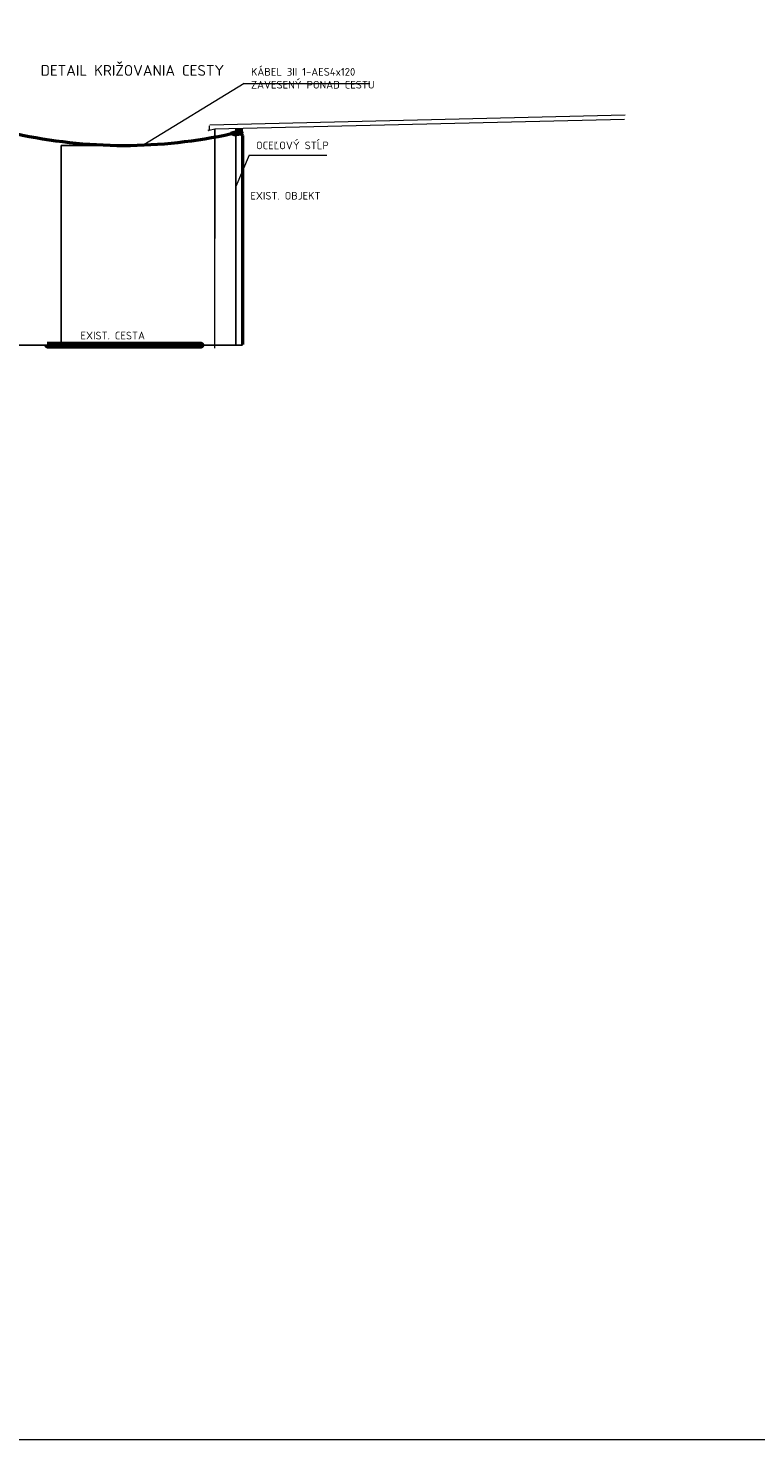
# Model space of a CAD drawing. Header units: millimetres. Extents: x 8443 to 3050451, y 28745 to 1899299.
# Tile 6 of 10: x 2492686 to 2516286, y 1712809 to 1758577. Entities that reach past the tile are written whole.
import ezdxf
from ezdxf.enums import TextEntityAlignment as Align

# ---------------------------------------------------------------- set-up
doc = ezdxf.new("R2010")
doc.units = ezdxf.units.MM
doc.header["$LTSCALE"] = 20
for name, color, linetype, lineweight in [('CKBUBLINY', 1, 'Continuous', 18), ('ELEKTRO', 3, 'Continuous', 25), ('Interior - Furniture _Pen_No__4', 102, 'Continuous', 20), ('Shell - Roof_Pen_No__92', 252, 'Continuous', 13), ('Structural - Bearing_Pen_No__87', 251, 'Continuous', 20)]:
    doc.layers.add(name, color=color, linetype=linetype, lineweight=lineweight)
doc.layers.add('KOTY', color=7, linetype='Continuous')
doc.styles.add('ISOCP3', font='isocpeur.ttf')
doc.styles.add('Roman', font='txt')
doc.styles.get("Standard").update_dxf_attribs({"font": 'calibri.ttf', "width": 0.8})
doc.dimstyles.new('ISO-25', dxfattribs={"dimtxt": 2.5, "dimasz": 2.5, "dimexe": 1.25, "dimexo": 0.625, "dimtad": 1, "dimtxsty": 'Standard', "dimcen": 2.5, "dimadec": 0, "dimazin": 0, "dimtfac": 1, "dimtmove": 0, "dimatfit": 3, "dimfxl": 1, "dimarcsym": 0})

# ---------------------------------------------------------------- blocks, each defined once
blk = doc.blocks.new('_Open')
at = {"color": 0, "lineweight": -2}
for p, q in [((-1, 0.2), (0, 0)), ((-1, -0.2), (0, 0)), ((0, 0), (-1, 0))]:
    blk.add_line(p, q, dxfattribs=at)
blk = doc.blocks.new('*D81')
at = {"layer": 'Defpoints', "color": 0, "transparency": 16777216}
for p in [(2495782, 1754779), (2493757, 1748290), (2494307, 1748290)]:
    blk.add_point(p, dxfattribs=at)
at = {"layer": 'KOTY', "color": 0, "lineweight": -2, "transparency": 16777216}
for p, q in [((2495782, 1754779), (2493756, 1754779)), ((2493757, 1754774), (2493757, 1748295)), ((2494306, 1748290), (2493756, 1748290))]:
    blk.add_line(p, q, dxfattribs=at)
at = {"layer": 'KOTY', "color": 0, "lineweight": -2, "transparency": 16777216, "xscale": 5, "yscale": 5, "zscale": 5}
for p, rotation in [((2493757, 1754779), 90), ((2493757, 1748290), 270)]:
    blk.add_blockref('_Open', p, dxfattribs=dict(at, rotation=rotation))
at = {"layer": 'KOTY', "color": 0, "transparency": 16777216, "insert": (2493753, 1751535), "char_height": 2.5, "attachment_point": 5, "rotation": 90, "style": 'ISOCP3'}
blk.add_mtext('min. 6m \\PNAD ÚROVŇOU CESTY', dxfattribs=at)

msp = doc.modelspace()

# ---------------------------------------------------------------- linework, layer by layer
at = {"color": 5, "lineweight": 50}
msp.add_line((2499634.723, 1755097.912), (2499639.071, 1748325.079), dxfattribs=at)
at = {"color": 8}
for p, q in [((2492124.234, 1748300.405), (2493303.498, 1748300.405)), ((2499422.762, 1748300.405), (2498303.498, 1748300.405))]:
    msp.add_line(p, q, dxfattribs=at)
msp.add_lwpolyline([(2499422.762, 1748300.405), (2499622.762, 1748300.405), (2499622.762, 1755300.405), (2499422.762, 1755300.405)], close=True)
at = {"color": 5, "lineweight": 50}
msp.add_lwpolyline([(2499631.311, 1755220.162), (2499410.145, 1755220.162), (2499410.145, 1755197.411), (2499631.311, 1755197.411)], close=True, dxfattribs=at)
at = {"color": 8, "lineweight": 100}
msp.add_lwpolyline([(2493303.498, 1748310.405), (2493303.498, 1748290.405), (2498303.498, 1748290.405), (2498303.498, 1748310.405)], close=True, dxfattribs=at)
at = {"color": 5, "lineweight": 50}
msp.add_arc((2495782.19, 1771026.89), 16248.203, 257.5532681, 282.4467319, dxfattribs=at)
for points in [[(2499312.916, 1755180.238), (2499319.617, 1755157.413), (2499293.915, 1755149.866), (2499284.8, 1755180.908), (2499296.581, 1755184.367)], [(2499283.409, 1755162.389), (2499380.542, 1755129.641), (2499610.145, 1755129.641), (2499634.723, 1755097.912)], [(2499410.145, 1755208.786), (2499312.916, 1755180.238)]]:
    msp.add_spline(points, degree=3, dxfattribs=at)
at = {"layer": 'CKBUBLINY'}
msp.add_lwpolyline([(2431257.525, 1795298.015), (2564664.749, 1795298.015), (2564664.749, 1712808.751), (2431257.525, 1712808.751)], close=True, dxfattribs=at)
at = {"layer": 'ELEKTRO', "color": 7, "lineweight": 18}
for p, q in [((2499690.998, 1756781.914), (2496438.702, 1754791.955)), ((2499690.998, 1756781.914), (2503762.512, 1756781.914)), ((2499853.607, 1754457.389), (2499422.762, 1753440.919)), ((2499853.607, 1754457.389), (2502377.082, 1754457.389))]:
    msp.add_line(p, q, dxfattribs=at)
at = {"layer": 'Interior - Furniture _Pen_No__4', "color": 8, "linetype": 'Continuous', "lineweight": 20}
for p, q in [((2498525.281, 1755261.178), (2498531.98, 1755261.178)), ((2498531.98, 1755261.178), (2498531.98, 1755278.726))]:
    msp.add_line(p, q, dxfattribs=at)
at = {"layer": 'Shell - Roof_Pen_No__92', "color": 8, "linetype": 'Continuous', "lineweight": 13}
for p, q in [((2498575.257, 1755446.186), (2512045.295, 1755763.798)), ((2498551.98, 1755414.289), (2498551.98, 1755261.178)), ((2498742.98, 1755300.28), (2498551.98, 1755261.178))]:
    msp.add_line(p, q, dxfattribs=at)
at = {"layer": 'Structural - Bearing_Pen_No__87', "color": 8, "linetype": 'Continuous', "lineweight": 20}
for p, q in [((2498741.98, 1748208.729), (2498743, 1755300.1)), ((2498742.98, 1748208.729), (2498755.644, 1755300.398)), ((2512028.335, 1755613.356), (2498743, 1755300.1))]:
    msp.add_line(p, q, dxfattribs=at)

# ---------------------------------------------------------------- texts
at = {"layer": 'ELEKTRO', "color": 7, "style": 'ISOCP3'}
msp.add_text('DETAIL KRIŽOVANIA CESTY', height=350, dxfattribs=at).set_placement((2496065.449, 1757209.39), align=Align.MIDDLE_CENTER)
at = {"layer": 'ELEKTRO', "color": 7, "linetype": 'Continuous', "lineweight": 0, "char_height": 250, "attachment_point": 1, "style": 'Roman'}
for s, width, heights, insert in [('{\\fISOCPEUR|b0|i0|c238|p34;KÁBEL 3II 1-AES4x120\\PZAVESENÝ PONAD CESTU}', 4016.81725, [1726.845], (2499913.137, 1757287.288)), ('{\\fISOCPEUR|b0|i0|c238|p34;OCEĽOVÝ STĹP}', 4016.81725, [1726.845], (2500075.747, 1754903.265)), ('{\\fISOCPEUR|b0|i0|c238|p34;EXIST. OBJEKT}', 4016.81725, [1726.845], (2499892.312, 1753270.854)), ('{\\fISOCPEUR|b0|i0|c238|p34;EXIST. CESTA}', 4016.81725, [1726.845], (2494383.604, 1748736.811)), ('{\\fISOCPEUR|b0|i0|c238|p34;POZNÁMKY:\\P\\pi-750,l1000,t1000;-^INOVÁ HALA BUDE NAPOJENÁ Z EXISTUJÚCEJ SKRINE RIS\\P-^IKÁBEL BUDE Z RIS VYVEDENÝ NA  OCEĽOVÚ KONŠTRUKCIU PRÍSTREŠKU, VNUTRI EXISTUJÚCEJ HALY PO KÁBLOVÝCH ROŠTOCH\\P-^IPRI KRIŽOVANÍ CESTY BUDE KÁBEL ZAVESENÝ NA OCEĽOVÝCH STĹPOCH DĹŽKY 7m\\P-^IEXISTUJÚCE VEDENIA V KOLÍZII S VÝSTAVBOU HALY SA ODKRYJÚ NASPOJKUJÚ A VYLOŽIA MIMO HALY\\P-^IDETAILY BUDÚ ZÁZORNENÉ V ĎALŠOM STUPNI PROJEKTOVEJ DOKUMENTÁCIE}', 17731.14195, [6322.473], (2462689.456, 1742252.34))]:
    msp.add_mtext_dynamic_manual_height_columns(s, width=width, gutter_width=0, heights=heights, dxfattribs=dict(at, insert=insert))

# ---------------------------------------------------------------- dimensions: what is measured, and where the dimension line sits
at = {"layer": 'KOTY'}
dim = msp.add_linear_dim(base=(2493757.141, 1748290.405), p1=(2495782.19, 1754778.687), p2=(2494306.745, 1748290.405), angle=90, text='min. 6m \\PNAD ÚROVŇOU CESTY', dimstyle='ISO-25', override={"dimasz": 5, "dimtxsty": 'ISOCP3', "dimblk1": 'Open', "dimblk2": 'Open', "dimsah": 1}, dxfattribs=at)
dim.commit()
dim.dimension.update_dxf_attribs({"geometry": '*D81', "text_midpoint": (2493752.681, 1751534.546)})

doc.saveas('drawing.dxf')
